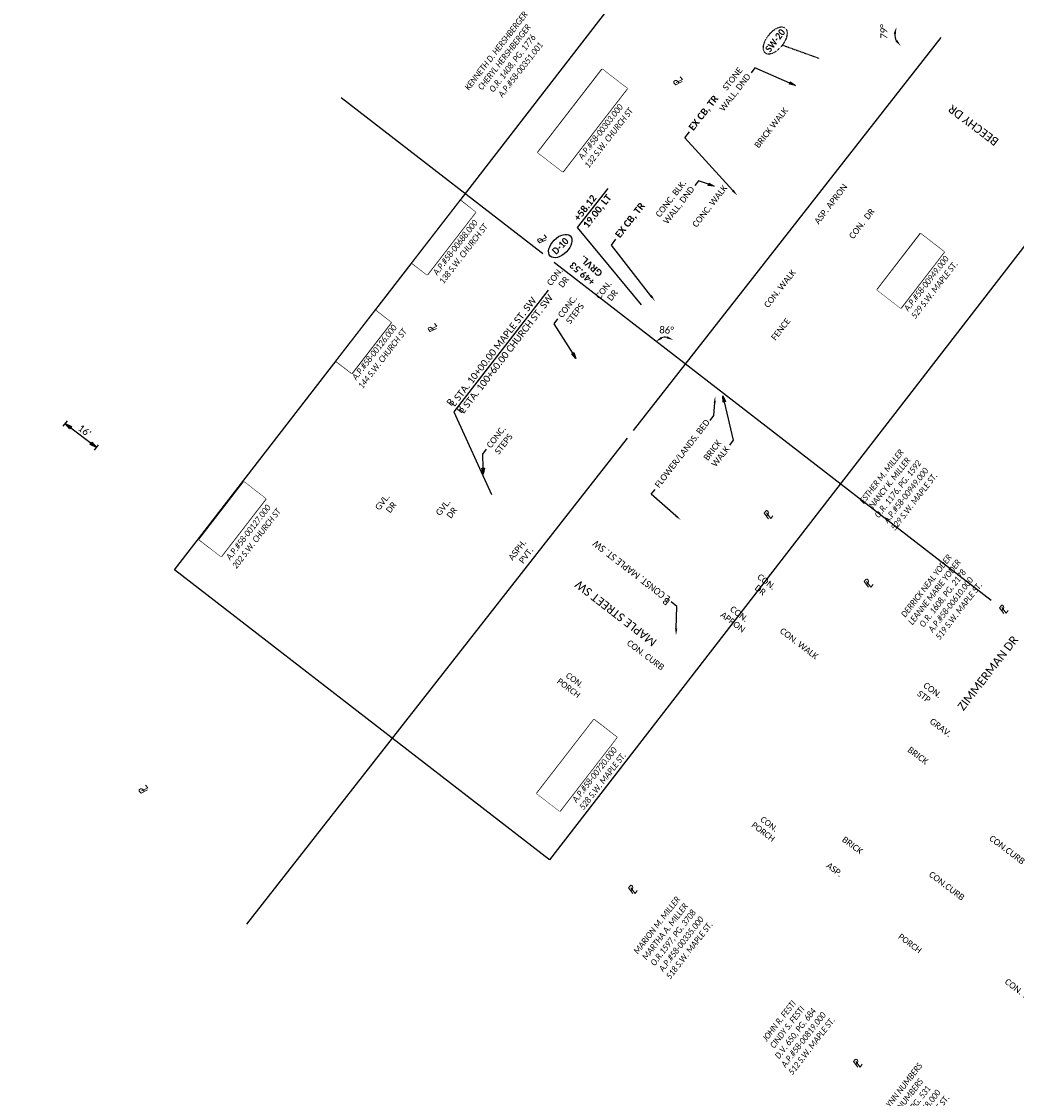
# Model space of a CAD drawing. Header units: feet. Extents: x 2205479 to 2208645, y 303589 to 307298.
# Tile 7 of 10: x 2205479 to 2205883, y 306390 to 306827. Entities that reach past the tile are written whole.
import ezdxf
from ezdxf import colors
from ezdxf.entities.mleader import LeaderData, LeaderLine
from ezdxf.math import Vec2, Vec3

# ---------------------------------------------------------------- set-up
doc = ezdxf.new("R2010")
doc.units = ezdxf.units.FT
doc.header["$MEASUREMENT"] = 0
doc.set_wipeout_variables(frame=1)
for name, pattern in [('2', [0.1, 0.06, -0.04]), ('sanex', [0]), ('setbackex', [1.4, 1.3, -0.1])]:
    doc.linetypes.add(name, pattern=pattern)
for name, color, linetype in [('0_Text+_Line_Mask', 9, 'Continuous'), ('BD_X_Text', 7, 'Continuous'), ('DV_X_Owner_Labels', 7, 'setbackex'), ('DV_X_Text', 7, 'Continuous'), ('PV_X_Text', 7, 'Continuous'), ('RD_X_Text', 7, 'Continuous'), ('RW_X_Text', 7, 'Continuous'), ('SH_TextM', 7, 'Continuous'), ('UT_X_Sanitary_Line', 3, 'sanex')]:
    doc.layers.add(name, color=color, linetype=linetype)
doc.layers.add('SC_Scratch7', color=12, linetype='Continuous', plot=False)
doc.layers.add('SH_VPort', color=5, linetype='Continuous', plot=False)
doc.styles.add('SHR', font='calibri.ttf', dxfattribs={"height": 0.75})
doc.styles.add('Simplex Normal (0.14)', font='calibri.ttf', dxfattribs={"height": 0.14})
doc.styles.add('Slanted Normal (0.125) Font 31', font='calibrii.ttf', dxfattribs={"width": 0.9, "height": 0.125})
doc.styles.add('Slanted-Normal', font='calibriz.ttf', dxfattribs={"height": 0.14})
doc.styles.add('Slanted-Sub Title', font='calibriz.ttf', dxfattribs={"height": 0.17})
doc.styles.add('Straight Normal (0.125) Font 30', font='calibri.ttf', dxfattribs={"height": 0.125})
doc.styles.add('Straight Normal (0.14) Font 30', font='calibri.ttf', dxfattribs={"height": 0.14})
doc.styles.add('Straight-Normal', font='calibrib.ttf', dxfattribs={"height": 0.14})
doc.styles.add('StraightNormal', font='calibri.ttf', dxfattribs={"height": 0.14})
doc.dimstyles.new('Dec Straight 0', dxfattribs={"dimtxt": 0.14, "dimasz": 0.14, "dimexe": 0.07, "dimexo": 0.07, "dimgap": 0.05, "dimtad": 1, "dimdec": 0, "dimzin": 0, "dimdsep": 46, "dimtxsty": 'Straight Normal (0.14) Font 30', "dimcen": 0.07, "dimclrd": 256, "dimclre": 256, "dimclrt": 256, "dimaunit": 1, "dimadec": 4, "dimazin": 0, "dimtfac": 1, "dimtdec": 0, "dimtofl": 0, "dimtmove": 0, "dimatfit": 3, "dimfxl": 1, "dimtolj": 1, "dimtzin": 0, "dimlwd": -1, "dimlwe": -1, "dimarcsym": 0})
doc.dimstyles.new('Dec Straight 1', dxfattribs={"dimtxt": 0.14, "dimasz": 0.14, "dimexe": 0.07, "dimexo": 0.07, "dimgap": 0.05, "dimtad": 1, "dimdec": 1, "dimzin": 0, "dimdsep": 46, "dimtxsty": 'StraightNormal', "dimblk": 'Dim1', "dimcen": 0.07, "dimclrd": 95, "dimclre": 95, "dimclrt": 256, "dimaunit": 1, "dimadec": 4, "dimazin": 0, "dimtfac": 1, "dimtdec": 1, "dimtofl": 0, "dimtmove": 0, "dimatfit": 3, "dimldrblk": 'Dim1', "dimfxl": 1, "dimtolj": 1, "dimtzin": 0, "dimlwd": 25, "dimlwe": 25, "dimarcsym": 0})

# ---------------------------------------------------------------- blocks, each defined once
blk = doc.blocks.new('PL')
at = {"layer": 'DV_X_Text', "char_height": 0.14, "attachment_point": 1, "style": 'Simplex Normal (0.14)'}
for s, insert, width in [('{\\Fsimplex|c0;\\Q15;P}', (-0.028, 0.106), 0.15221), ('{\\Fsimplex|c0;\\Q15;L}', (0.002, 0.072), 0.05119)]:
    blk.add_mtext(s, dxfattribs=dict(at, insert=insert, width=width))
blk = doc.blocks.new('Dim1')
h = blk.add_hatch(color=4)
h.dxf.hatch_style = 1
h.paths.add_polyline_path([(0, 0), (-1, -0.2), (-1, 0.2)])
at = {"color": 4}
blk.add_lwpolyline([(0, 0), (-1, -0.2), (-1, 0.2), (0, 0)], dxfattribs=at)
blk = doc.blocks.new('*D1002')
at = {"layer": 'Defpoints', "color": 0, "transparency": 16777216}
for p in [(2205495.31, 306661.34), (2205507.99, 306651.58), (2205509.71, 306653.82)]:
    blk.add_point(p, dxfattribs=at)
at = {"layer": 'SH_TextM', "color": 95, "lineweight": 25, "transparency": 16777216}
for p, q in [((2205496.16, 306662.45), (2205497.89, 306664.69)), ((2205499.25, 306661.87), (2205507.49, 306655.53)), ((2205508.84, 306652.69), (2205510.57, 306654.93))]:
    blk.add_line(p, q, dxfattribs=at)
at = {"layer": 'SH_TextM', "color": 95, "lineweight": 25, "transparency": 16777216, "xscale": 2.8, "yscale": 2.8, "zscale": 2.8}
for p, rotation in [((2205497.03, 306663.58), 142.418873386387), ((2205509.71, 306653.82), 322.418873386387)]:
    blk.add_blockref('Dim1', p, dxfattribs=dict(at, rotation=rotation))
at = {"layer": 'SH_TextM', "transparency": 16777216, "insert": (2205504.86, 306660.63), "char_height": 2.8, "attachment_point": 5, "rotation": 322.4189, "style": 'StraightNormal'}
blk.add_mtext("\\A1;16'", dxfattribs=at)
blk = doc.blocks.new('*D1012')
at = {"layer": 'Defpoints', "color": 0, "transparency": 16777216}
for p in [(2205984.98, 307009.34), (2205806.54, 306838.46), (2205839.94, 306821.73), (2205834.4, 306819.03), (2205649.22, 306575.04)]:
    blk.add_point(p, dxfattribs=at)
at = {"layer": 'SH_TextM', "transparency": 16777216}
blk.add_arc((2205839.94, 306821.73), 6.16, 179.678, 206.0128, dxfattribs=at)
for points in [[(2205833.33, 306821.88), (2205834.24, 306821.66), (2205834.43, 306824.49)], [(2205834.77, 306819.33), (2205834.04, 306818.74), (2205836.17, 306816.86)]]:
    blk.add_solid(points, dxfattribs=at)
blk = doc.blocks.new('*D1013')
at = {"layer": 'Defpoints', "color": 0, "transparency": 16777216}
for p in [(2205984.98, 307009.34), (2205712.58, 306717.97), (2205738.89, 306698.27), (2205740.68, 306693.34), (2205649.22, 306575.04)]:
    blk.add_point(p, dxfattribs=at)
at = {"layer": 'SH_TextM', "transparency": 16777216}
blk.add_arc((2205740.68, 306693.34), 5.24, 83.2901, 107.7674, dxfattribs=at)
for points in [[(2205739.34, 306697.94), (2205738.83, 306698.72), (2205736.74, 306696.79)], [(2205741.47, 306698.98), (2205741.12, 306698.11), (2205743.89, 306697.49)]]:
    blk.add_solid(points, dxfattribs=at)
at = {"layer": 'SH_TextM', "transparency": 16777216, "insert": (2205741.16, 306701.48), "char_height": 2.8, "attachment_point": 5, "rotation": 356.6471, "style": 'Straight Normal (0.14) Font 30'}
blk.add_mtext('\\A1;86%%D', dxfattribs=at)

msp = doc.modelspace()

# ---------------------------------------------------------------- linework, layer by layer
at = {"layer": '0_Text+_Line_Mask'}
for points in [[(2205688.88, 306773.56), (2205715.06, 306807.42), (2205725.17, 306799.6), (2205699, 306765.74)], [(2205637.86, 306728.59), (2205657.56, 306754.07), (2205663.63, 306749.38), (2205643.93, 306723.9)], [(2205826.61, 306717.78), (2205844.29, 306740.65), (2205853.87, 306733.25), (2205836.18, 306710.37)], [(2205607.07, 306688.77), (2205623.06, 306709.44), (2205629.32, 306704.6), (2205613.33, 306683.93)], [(2205551.4, 306616.39), (2205569.57, 306639.89), (2205578.47, 306633.01), (2205560.3, 306609.51)], [(2205688.44, 306513.31), (2205711.68, 306543.38), (2205721.01, 306536.16), (2205697.77, 306506.1)]]:
    msp.add_lwpolyline(points, close=True, dxfattribs=at)
at = {"layer": 'SC_Scratch7'}
msp.add_lwpolyline([(2205872.95, 306591.67), (2205608.98, 306795.75)], dxfattribs=at)
at = {"layer": 'SH_TextM', "linetype": '2'}
msp.add_lwpolyline([(2205788.17, 306817.23), (2205803.17, 306811.78)], dxfattribs=at)
at = {"layer": 'SH_TextM'}
for points in [[(2205730.9, 306711.76), (2205705.04, 306743.19), (2205717.41, 306758.97)], [(2205693.01, 306717.77), (2205654.8, 306668.34), (2205670.07, 306634.7)]]:
    msp.add_lwpolyline(points, dxfattribs=at)
at = {"layer": 'SH_TextM', "linetype": '2'}
msp.add_ellipse((2205785.25, 306819.06), major_axis=(-3.97, -5.12), ratio=0.531299, dxfattribs=at)
at = {"layer": 'SH_VPort', "elevation": -1171.86}
msp.add_lwpolyline([(2205541.34, 306604.16), (2205907.14, 307077.31), (2206059.47, 306959.54), (2205693.67, 306486.39)], close=True, dxfattribs=at)

# ---------------------------------------------------------------- block references
at = {"layer": 'DV_X_Text'}
for p, xscale, yscale, zscale, rotation in [((2205746.9, 306801.99), 20, 20, 20, 131.0272434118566), ((2205691.67, 306737.78), 20, 20, 20, 130.5532126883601), ((2205647.19, 306701.76), 20, 20, 20, 130.4912257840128), ((2205782.04, 306625.35), 20, 20, 20, 52.27134078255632), ((2205822.67, 306597.53), 20.00000000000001, 20.00000000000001, 20.00000000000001, 52.27134078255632), ((2205877.59, 306586.92), 20.00000000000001, 20.00000000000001, 20.00000000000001, 52.27134078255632), ((2205529.84, 306514.38), 19.99999999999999, 19.99999999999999, 19.99999999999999, 130.4912257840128), ((2205726.95, 306473.21), 20, 20, 20, 52.24522069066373), ((2205818.3, 306402.66, 386.25), 20, 20, 20, 52.19267567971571)]:
    msp.add_blockref('PL', p, dxfattribs=dict(at, xscale=xscale, yscale=yscale, zscale=zscale, rotation=rotation))

# ---------------------------------------------------------------- texts
at = {"layer": 'BD_X_Text', "char_height": 2.4, "attachment_point": 2, "rotation": 323, "style": 'SHR'}
for s, insert in [('CON.\\PPORCH', (2205704.55, 306560.32)), ('CON.\\PPORCH', (2205783.52, 306501.91)), ('PORCH', (2205840.67, 306453.44))]:
    msp.add_mtext_dynamic_manual_height_columns(s, width=20.0763, gutter_width=12, heights=[0], dxfattribs=dict(at, insert=insert))
at = {"layer": 'DV_X_Owner_Labels', "char_height": 2.5, "width": 97.223, "attachment_point": 2, "rotation": 52.1945, "style": 'Slanted Normal (0.125) Font 31'}
for s, insert in [('KENNETH D. HERSHBERGER\\PCHERYL HERSHBERGER\\PO.R. 1408, PG. 1776\\PA.P.#58-00351.001', (2205670.97, 306815.68)), ('KENNETH D. HERSHBERGER\\PCHERYL HERSHBERGER\\PD.V. 500, PG. 799\\PA.P.#58-00303.000\\P132 S.W. CHURCH ST', (2205703.46, 306790.49)), ('MARCIA K. TROYER\\PO.R. 1157, PG. 2467\\PA.P.#58-00688.000\\P138 S.W. CHURCH ST', (2205647.78, 306740.9)), ('ESTHER M. MILLER\\PNANCY K. MILLER\\PO.R. 1176, PG. 1592\\PA.P.#58-00949.000\\P529 S.W. MAPLE ST.', (2205835.71, 306728.83)), ('LEE R. YODER\\PD.V. 688, PG. 282\\PA.P.#58-00126.000\\P144 S.W. CHURCH ST', (2205614.93, 306698.34)), ('MYRON R. YODER\\PHEATHER M. YODER\\PD.V. 694, PG. 446\\PA.P.#58-00127.000\\P202 S.W. CHURCH ST', (2205560.46, 306627.83)), ('DERRICK NEAL YODER\\PLEANNE MARIE YODER\\PO.R. 1608, PG. 2178\\PA.P.#58-00610.000\\P519 S.W. MAPLE ST.', (2205845.62, 306598.46)), ('JAMIE L. JONES\\PO.R. 1569, PG. 1582\\PA.P.#58-00720.000\\P528 S.W. MAPLE ST.', (2205704.31, 306526.82)), ('MARION M. MILLER\\PMARTHA A. MILLER\\PO.R.1597, PG. 3708\\PA.P.#58-00335.000\\P518 S.W. MAPLE ST.', (2205736.21, 306460.65)), ('JOHN R. FESTI\\PCINDY S. FESTI\\PD.V. 650, PG. 684\\PA.P.#58-00819.000\\P512 S.W. MAPLE ST.', (2205785.84, 306421.81)), ('JEFFREY LYNN NUMBERS\\PLEAH J. NUMBERS\\PD.V. 699, PG. 531\\PA.P.#58-00958.000\\P502 S.W. MAPLE ST.', (2205832.36, 306390.31))]:
    msp.add_mtext(s, dxfattribs=dict(at, insert=insert))
at = {"layer": 'DV_X_Owner_Labels', "insert": (2205827.43, 306642.83), "char_height": 2.5, "attachment_point": 2, "rotation": 52.1945, "style": 'Slanted Normal (0.125) Font 31'}
msp.add_mtext_dynamic_manual_height_columns('ESTHER M. MILLER\\PNANCY K. MILLER\\PO.R. 1176, PG. 1592\\PA.P.#58-00949.000\\P529 S.W. MAPLE ST.', width=97.223, gutter_width=12, heights=[0], dxfattribs=at)
at = {"layer": 'PV_X_Text', "style": 'Straight Normal (0.125) Font 30'}
for s, rotation, p in [('BRICK WALK', 51.9524, (2205778.51, 306775.15)), ('CONC. WALK', 51.9524, (2205753.33, 306742.98)), ('CON. WALK', 51.9524, (2205782.42, 306710.3)), ('CON. WALK', 322.5462, (2205786.88, 306578.85)), ('CON.CURB', 322.9306, (2205871.87, 306494.61)), ('CON.CURB', 322.9306, (2205847.37, 306479.96)), ('CON. WALK', 322.5462, (2205878.16, 306436.45))]:
    msp.add_text(s, height=2.5, rotation=rotation, dxfattribs=at).set_placement(p)
at = {"layer": 'PV_X_Text', "char_height": 2.5, "style": 'Straight Normal (0.125) Font 30'}
for s, insert, width, attachment_point, rotation in [('ASP. APRON', (2205807.8, 306752.73), 22.2003, 5, 52.239), ('CON.  DR', (2205820.39, 306744.72), 21.246, 5, 52.239), ('CON.  DR', (2205697.71, 306722.32, -1062), 12.9694, 5, 52.239), ('CON.  DR', (2205717.49, 306716.92, -1062), 12.9694, 5, 52.239), ('FENCE', (2205783.37, 306698.6, -1062), 11.976, 1, 52.239), ('GVL.  DR', (2205627.43, 306630.46, -1062), 6.2241, 5, 52.292), ('GVL.  DR', (2205652.05, 306628.27, -1062), 6.7864, 5, 52.292), ('ASPH.  PVT.', (2205682.47, 306611.3, -1062), 14.956, 5, 52.239), ('CON.', (2205779.21, 306602.76, -1062), 10.7601, 1, 323), ('DR', (2205778.17, 306598.32, -1062), 6.9995, 1, 323), ('CON.', (2205768.13, 306589.7, -1062), 10.7601, 1, 323), ('APRON', (2205764.24, 306587.39, -1062), 14.1346, 1, 323), ('CON. CURB', (2205726.25, 306575.92, -1062), 20.6071, 1, 323), ('STP', (2205844.1, 306555.4, -3161.27), 8.2669, 1, 323), ('CON.', (2205846.62, 306558.74, -3161.27), 10.7601, 1, 323), ('GRAV.', (2205849.19, 306544.11, -1062), 12.6523, 1, 323), ('BRICK', (2205840.23, 306532.55, -2108), 11.9298, 1, 323), ('BRICK', (2205813.64, 306496.15, -2108), 11.9298, 1, 323), ('ASP.', (2205807.27, 306485.57, -2108), 9.6275, 1, 323)]:
    msp.add_mtext(s, dxfattribs=dict(at, insert=insert, width=width, attachment_point=attachment_point, rotation=rotation))
at = {"layer": 'RD_X_Text', "insert": (2205736.13, 306638.76, -3144.19), "char_height": 2.5, "width": 36.5913, "attachment_point": 1, "rotation": 52.239, "style": 'Straight Normal (0.125) Font 30'}
msp.add_mtext('FLOWER/LANDS. BED', dxfattribs=at)
at = {"layer": 'RW_X_Text', "style": 'Slanted-Sub Title'}
for s, rotation, p in [('BEECHY DR', 143.0275, (2205876.33, 306778.76)), ('MAPLE STREET SW', 142.22, (2205737.5, 306575.44)), ('ZIMMERMAN DR', 52.22, (2205861.67, 306546.7))]:
    msp.add_text(s, height=3.4, rotation=rotation, dxfattribs=at).set_placement(p)
at = {"layer": 'SH_TextM', "char_height": 2.8}
for s, insert, width, attachment_point, rotation, style in [('{\\W0.9;SW-20}', (2205785.25, 306819.06), 13.0687, 5, 52.431, 'Straight-Normal'), ('{\\fCalibri|b0|i1|c0|p34;79%%D}', (2205827.94, 306819.64), 10.5628, 1, 90, 'Straight Normal (0.14) Font 30'), ('+58.12\\P19.00, LT', (2205703.26, 306747.25), 30.9248, 1, 52, 'Straight-Normal'), ('\\pxsm1;L STA. 10+00.00 MAPLE ST. SW\\PL STA. 100+60.00 CHURCH ST. SW', (2205652.88, 306671.95), 70.8753, 1, 52.2924, 'Slanted-Normal'), ('B', (2205651.56, 306672.15), 2.8, 1, 52.2924, 'Slanted-Normal'), ('B', (2205655.57, 306669.21), 2.8, 1, 52.2924, 'Slanted-Normal')]:
    msp.add_mtext(s, dxfattribs=dict(at, insert=insert, width=width, attachment_point=attachment_point, rotation=rotation, style=style))

# ---------------------------------------------------------------- dimensions: what is measured, and where the dimension line sits
at = {"layer": 'SH_TextM'}
dim = msp.add_aligned_dim(p1=(2205495.31, 306661.34), p2=(2205507.99, 306651.58), distance=2.82, text="16'", dimstyle='Dec Straight 1', override={"dimpost": "'"}, dxfattribs=at)
dim.commit()
dim.dimension.update_dxf_attribs({"geometry": '*D1002', "text_midpoint": (2205504.86, 306660.63)})

# ---------------------------------------------------------------- leaders
at = {"layer": 'RD_X_Text'}
ml = msp.add_multileader_mtext('Standard', dxfattribs=at)
ml.set_content('CONC.\\PSTEPS', color=256, style='Straight Normal (0.125) Font 30')
ml.set_leader_properties(color=95)
ml.set_arrow_properties(name='Dim1')
ml.build(insert=Vec2(0, 0))
ml.multileader.update_dxf_attribs({"text_right_attachment_type": 3, "dogleg_length": 0.125, "arrow_head_size": 2.5, "scale": 20})
ctx = ml.context
ctx.base_point, ctx.scale, ctx.char_height, ctx.arrow_head_size, ctx.landing_gap_size, ctx.plane_origin, ctx.plane_x_axis, ctx.plane_y_axis = Vec3(2205697.06, 306706.08), 20, 2.5, 2.5, 1.2, Vec3(2205698.02, 306679.83), Vec3(0.611638, 0.791138), Vec3(-0.791138, 0.611638)
ctx.right_attachment = 3
notes = []
notes.append((ctx, [(0, (1, 1, 0), (2205695.53, 306704.1), (0.611638, 0.791138), 2.5, [(0, [(2205704.37, 306690.01)], 0, [])])]))
ctx.mtext.insert, ctx.mtext.text_direction, ctx.mtext.rotation, ctx.mtext.width, ctx.mtext.flow_direction = Vec3(2205696.79, 306707.8), Vec3(0.611638, 0.791138), 0.912668, 23.7855, 5
ml = msp.add_multileader_mtext('Standard', dxfattribs=at)
ml.set_content('CONC.\\PSTEPS', color=256, style='Straight Normal (0.125) Font 30')
ml.set_leader_properties(color=95)
ml.set_arrow_properties(name='Dim1')
ml.build(insert=Vec2(0, 0))
ml.multileader.update_dxf_attribs({"text_right_attachment_type": 3, "dogleg_length": 0.125, "arrow_head_size": 2.5, "scale": 20})
ctx = ml.context
ctx.base_point, ctx.scale, ctx.char_height, ctx.arrow_head_size, ctx.landing_gap_size, ctx.plane_origin, ctx.plane_x_axis, ctx.plane_y_axis = Vec3(2205668.1, 306653.14), 20, 2.5, 2.5, 1.2, Vec3(2205660.36, 306632.81), Vec3(0.611638, 0.791138), Vec3(-0.791138, 0.611638)
ctx.right_attachment = 3
notes.append((ctx, [(0, (1, 1, 0), (2205666.57, 306651.16), (0.611638, 0.791138), 2.5, [(0, [(2205666.7, 306642.99)], 0, [])])]))
ctx.mtext.insert, ctx.mtext.text_direction, ctx.mtext.rotation, ctx.mtext.width, ctx.mtext.flow_direction = Vec3(2205667.83, 306654.86), Vec3(0.611638, 0.791138), 0.912668, 23.7855, 5
ml = msp.add_multileader_mtext('Standard', dxfattribs=at)
ml.set_content('STONE\\PWALL, DND', color=256, style='Straight Normal (0.125) Font 30')
ml.set_leader_properties(color=95)
ml.set_arrow_properties(name='Dim1')
ml.build(insert=Vec2(0, 0))
ml.multileader.update_dxf_attribs({"text_right_attachment_type": 3, "dogleg_length": 0.125, "arrow_head_size": 2.5, "scale": 20})
ctx = ml.context
ctx.base_point, ctx.scale, ctx.char_height, ctx.arrow_head_size, ctx.landing_gap_size, ctx.plane_origin, ctx.plane_x_axis, ctx.plane_y_axis = Vec3(2205759.61, 306792.32), 20, 2.5, 2.5, 1.2, Vec3(2205756.47, 306804.46), Vec3(0.611638, 0.791138), Vec3(-0.791138, 0.611638)
ctx.right_attachment, ctx.text_align_type = 3, 2
notes.append((ctx, [(1, (1, 1, 0), (2205776.97, 306807.92), (-0.611638, -0.791138), 2.5, [(0, [(2205793.47, 306800.8)], 0, [])])]))
ctx.mtext.insert, ctx.mtext.text_direction, ctx.mtext.rotation, ctx.mtext.width, ctx.mtext.alignment, ctx.mtext.flow_direction = Vec3(2205770.18, 306808.49), Vec3(0.611638, 0.791138), 0.912668, 23.7799, 3, 5
ml = msp.add_multileader_mtext('Standard', dxfattribs=at)
ml.set_content('CONC. BLK.\\PWALL, DND', color=256, style='Straight Normal (0.125) Font 30')
ml.set_leader_properties(color=95)
ml.set_arrow_properties(name='Dim1')
ml.build(insert=Vec2(0, 0))
ml.multileader.update_dxf_attribs({"text_right_attachment_type": 3, "dogleg_length": 0.125, "arrow_head_size": 2.5, "scale": 20})
ctx = ml.context
ctx.base_point, ctx.scale, ctx.char_height, ctx.arrow_head_size, ctx.landing_gap_size, ctx.plane_origin, ctx.plane_x_axis, ctx.plane_y_axis = Vec3(2205736.79, 306746.55), 20, 2.5, 2.5, 1.2, Vec3(2205711.45, 306725.37), Vec3(0.611638, 0.791138), Vec3(-0.791138, 0.611638)
ctx.right_attachment, ctx.text_align_type = 3, 2
notes.append((ctx, [(1, (1, 1, 0), (2205754.15, 306762.15), (-0.611638, -0.791138), 2.5, [(0, [(2205760.52, 306759.88)], 0, [])])]))
ctx.mtext.insert, ctx.mtext.text_direction, ctx.mtext.rotation, ctx.mtext.width, ctx.mtext.alignment, ctx.mtext.flow_direction = Vec3(2205747.36, 306762.73), Vec3(0.611638, 0.791138), 0.912668, 19.2633, 3, 5
ml = msp.add_multileader_mtext('Standard', dxfattribs=at)
ml.set_content('BRICK\\PWALK', color=256, style='Straight Normal (0.125) Font 30')
ml.set_leader_properties(color=95)
ml.set_arrow_properties(name='Dim1')
ml.build(insert=Vec2(0, 0))
ml.multileader.update_dxf_attribs({"text_right_attachment_type": 3, "dogleg_length": 0.125, "arrow_head_size": 2.5, "scale": 20})
ctx = ml.context
ctx.base_point, ctx.scale, ctx.char_height, ctx.arrow_head_size, ctx.landing_gap_size, ctx.plane_origin, ctx.plane_x_axis, ctx.plane_y_axis = Vec3(2205756.19, 306648.14), 20, 2.5, 2.5, 1.2, Vec3(2205742.57, 306664.66), Vec3(0.611638, 0.791138), Vec3(-0.791138, 0.611638)
ctx.right_attachment, ctx.text_align_type = 3, 2
notes.append((ctx, [(1, (1, 1, 0), (2205768.17, 306656.79), (-0.611638, -0.791138), 2.5, [(0, [(2205763.97, 306674.77)], 0, [])])]))
ctx.mtext.insert, ctx.mtext.text_direction, ctx.mtext.rotation, ctx.mtext.width, ctx.mtext.alignment, ctx.mtext.flow_direction = Vec3(2205761.6, 306657.19), Vec3(0.611638, 0.791138), 0.912668, 10.5177, 3, 5
ml = msp.add_multileader_mtext('Standard', dxfattribs=at)
ml.set_content('', color=256, style='Straight Normal (0.125) Font 30')
ml.set_leader_properties(color=95)
ml.build(insert=Vec2(0, 0))
ml.multileader.update_dxf_attribs({"text_right_attachment_type": 3, "dogleg_length": 0.125, "arrow_head_size": 2.5, "scale": 20})
ctx = ml.context
ctx.base_point, ctx.scale, ctx.char_height, ctx.arrow_head_size, ctx.landing_gap_size, ctx.plane_origin, ctx.plane_x_axis, ctx.plane_y_axis = Vec3(2205757.25, 306662.92), 20, 2.5, 2.5, 1.2, Vec3(2205760.86, 306674.52), Vec3(0.611638, 0.791138), Vec3(-0.791138, 0.611638)
ctx.right_attachment, ctx.text_align_type = 3, 2
notes.append((ctx, [(0, (1, 1, 0), (2205760.25, 306666.8), (-0.611638, -0.791138), 2.5, [(0, [(2205760.86, 306674.52)], 0, [])])]))
ctx.mtext.insert, ctx.mtext.text_direction, ctx.mtext.rotation, ctx.mtext.alignment, ctx.mtext.flow_direction = Vec3(2205756.99, 306664.64), Vec3(0.611638, 0.791138), 0.912668, 3, 5
ml = msp.add_multileader_mtext('Standard', dxfattribs=at)
ml.set_content('', color=256, style='Straight Normal (0.125) Font 30')
ml.set_leader_properties(color=95)
ml.build(insert=Vec2(0, 0))
ml.multileader.update_dxf_attribs({"text_right_attachment_type": 3, "dogleg_length": 0.125, "arrow_head_size": 2.5, "scale": 20})
ctx = ml.context
ctx.base_point, ctx.scale, ctx.char_height, ctx.arrow_head_size, ctx.landing_gap_size, ctx.plane_origin, ctx.plane_x_axis, ctx.plane_y_axis = Vec3(2205736.47, 306636.81), 20, 2.5, 2.5, 1.2, Vec3(2205740.63, 306632.95), Vec3(0.613624, 0.789598), Vec3(-0.789598, 0.613624)
ctx.right_attachment = 3
notes.append((ctx, [(0, (1, 1, 0), (2205734.94, 306634.84), (0.613624, 0.789598), 2.5, [(0, [(2205746.84, 306624.42)], 0, [])])]))
ctx.mtext.insert, ctx.mtext.text_direction, ctx.mtext.rotation, ctx.mtext.width, ctx.mtext.flow_direction = Vec3(2205736.22, 306638.52), Vec3(0.613624, 0.789598), 0.910154, 52.292, 5
at = {"layer": 'SH_TextM'}
ml = msp.add_multileader_mtext('Standard', dxfattribs=at)
ml.set_content('EX CB, TR', color=256, style='Straight-Normal')
ml.set_leader_properties(color=256, linetype='Continuous', lineweight=-1)
ml.build(insert=Vec2(0, 0))
ml.multileader.update_dxf_attribs({"text_right_attachment_type": 3, "dogleg_length": 0.15, "arrow_head_size": 2.8, "scale": 20})
ctx = ml.context
ctx.base_point, ctx.scale, ctx.char_height, ctx.arrow_head_size, ctx.landing_gap_size, ctx.plane_origin, ctx.plane_x_axis, ctx.plane_y_axis = Vec3(2205750.44, 306781.95, 1071.85), 20, 2.8, 2.8, 1.2, Vec3(2205685.37, 306784.61, 1071.85), Vec3(0.615661, 0.788011), Vec3(-0.788011, 0.615661)
ctx.right_attachment = 3
notes.append((ctx, [(0, (1, 1, 0), (2205748.6, 306779.59, 1071.85), (0.615661, 0.788011), 3, [(0, [(2205769.88, 306756.12, 1071.85)], 0, [])])]))
ctx.mtext.insert, ctx.mtext.text_direction, ctx.mtext.rotation, ctx.mtext.flow_direction = Vec3(2205749.83, 306783.95, 1071.85), Vec3(0.615661, 0.788011), 0.907571, 5
ml = msp.add_multileader_mtext('Standard', dxfattribs=at)
ml.set_content('EX CB, TR', color=256, style='Straight-Normal')
ml.set_leader_properties(color=256, linetype='Continuous', lineweight=-1)
ml.build(insert=Vec2(0, 0))
ml.multileader.update_dxf_attribs({"text_right_attachment_type": 3, "dogleg_length": 0.15, "arrow_head_size": 2.8, "scale": 20})
ctx = ml.context
ctx.base_point, ctx.scale, ctx.char_height, ctx.arrow_head_size, ctx.landing_gap_size, ctx.plane_origin, ctx.plane_x_axis, ctx.plane_y_axis = Vec3(2205720.6, 306738.38, 1071.85), 20, 2.8, 2.8, 1.2, Vec3(2205651.94, 306741.74, 1071.85), Vec3(0.615661, 0.788011), Vec3(-0.788011, 0.615661)
ctx.right_attachment = 3
notes.append((ctx, [(0, (1, 1, 0), (2205718.75, 306736.02, 1071.85), (0.615661, 0.788011), 3, [(0, [(2205736.45, 306713.26, 1071.85)], 0, [])])]))
ctx.mtext.insert, ctx.mtext.text_direction, ctx.mtext.rotation, ctx.mtext.flow_direction = Vec3(2205719.99, 306740.38, 1071.85), Vec3(0.615661, 0.788011), 0.907571, 5
for ctx, leaders in notes:
    for number, flags, end, landing, length, lines in leaders:
        leader = LeaderData()
        leader.index, (leader.has_last_leader_line, leader.has_dogleg_vector, leader.attachment_direction) = number, flags
        leader.last_leader_point, leader.dogleg_vector, leader.dogleg_length = Vec3(end), Vec3(landing), length
        for number, points, colour, breaks in lines:
            line = LeaderLine()
            line.index, line.vertices, line.color, line.breaks = number, Vec3.list(points), colors.encode_raw_color(colour), breaks
            leader.lines.append(line)
        ctx.leaders.append(leader)

# ---------------------------------------------------------------- next in the draw order: texts
at = {"layer": 'SH_TextM', "insert": (2205698, 306735.62), "char_height": 2.8, "width": 13.0687, "attachment_point": 5, "rotation": 45.286, "style": 'Straight-Normal', "bg_fill": 3, "box_fill_scale": 1.5, "bg_fill_color": 256, "bg_fill_transparency": 0}
msp.add_mtext('{\\W0.9;D-10}', dxfattribs=at)

# ---------------------------------------------------------------- next in the draw order: wipeouts: each hides what was drawn before it
for points in [[(2205688.88, 306773.56), (2205715.06, 306807.42), (2205725.17, 306799.6), (2205699, 306765.74)], [(2205637.86, 306728.59), (2205657.56, 306754.07), (2205663.63, 306749.38), (2205643.93, 306723.9)], [(2205826.61, 306717.78), (2205844.29, 306740.65), (2205853.87, 306733.25), (2205836.18, 306710.37)], [(2205607.07, 306688.77), (2205623.06, 306709.44), (2205629.32, 306704.6), (2205613.33, 306683.93)], [(2205551.4, 306616.39), (2205569.57, 306639.89), (2205578.47, 306633.01), (2205560.3, 306609.51)], [(2205688.44, 306513.31), (2205711.68, 306543.38), (2205721.01, 306536.16), (2205697.77, 306506.1)]]:
    msp.add_wipeout(points).dxf.layer = '0_Text+_Line_Mask'

# ---------------------------------------------------------------- next in the draw order: linework, layer by layer
at = {"layer": 'SH_TextM'}
msp.add_ellipse((2205698, 306735.62), major_axis=(-4.07, -4.09), ratio=0.596932, dxfattribs=at)
at = {"layer": 'UT_X_Sanitary_Line', "elevation": 1030.76}
for points in [[(2205727.73, 306660.75), (2205852.62, 306820.3)], [(2205570.73, 306460.22), (2205725.29, 306657.62)]]:
    msp.add_lwpolyline(points, dxfattribs=at)

# ---------------------------------------------------------------- next in the draw order: texts
at = {"layer": 'SH_TextM', "insert": (2205710.54, 306719.38), "char_height": 2.8, "width": 30.9248, "attachment_point": 1, "rotation": 138.9295, "style": 'Straight-Normal'}
msp.add_mtext('+49.53\\PGRVL.', dxfattribs=at)

# ---------------------------------------------------------------- next in the draw order: leaders
at = {"layer": 'SH_TextM'}
ml = msp.add_multileader_mtext('Standard', dxfattribs=at)
ml.set_content('{\\W0.9;L CONST. MAPLE ST. SW}', color=256, style='Slanted-Normal')
ml.set_leader_properties(color=256, linetype='Continuous', lineweight=-1)
ml.build(insert=Vec2(0, 0))
ml.multileader.update_dxf_attribs({"text_right_attachment_type": 3, "dogleg_length": 0.15, "arrow_head_size": 2.8, "scale": 20})
ctx = ml.context
ctx.base_point, ctx.scale, ctx.char_height, ctx.arrow_head_size, ctx.landing_gap_size, ctx.plane_origin, ctx.plane_x_axis, ctx.plane_y_axis = Vec3(2205742.98, 306591.13), 20, 2.8, 2.8, 1.2, Vec3(2205750.71, 306593.23), Vec3(-0.790369, 0.612631), Vec3(-0.612631, -0.790369)
ctx.right_attachment = 3
notes = []
notes.append((ctx, [(0, (1, 1, 0), (2205745.35, 306589.29), (-0.790369, 0.612631), 3, [(0, [(2205744.96, 306577.53)], 0, [])])]))
ctx.mtext.insert, ctx.mtext.text_direction, ctx.mtext.rotation, ctx.mtext.flow_direction = Vec3(2205741.16, 306590.73), Vec3(-0.790369, 0.612631), 2.482207, 5
ctx.mtext.has_bg_fill, ctx.mtext.bg_color, ctx.mtext.bg_scale_factor, ctx.mtext.bg_transparency, ctx.mtext.use_window_bg_color = 1, -1027028792, 1.5, 0, 1
for ctx, leaders in notes:
    for number, flags, end, landing, length, lines in leaders:
        leader = LeaderData()
        leader.index, (leader.has_last_leader_line, leader.has_dogleg_vector, leader.attachment_direction) = number, flags
        leader.last_leader_point, leader.dogleg_vector, leader.dogleg_length = Vec3(end), Vec3(landing), length
        for number, points, colour, breaks in lines:
            line = LeaderLine()
            line.index, line.vertices, line.color, line.breaks = number, Vec3.list(points), colors.encode_raw_color(colour), breaks
            leader.lines.append(line)
        ctx.leaders.append(leader)

# ---------------------------------------------------------------- next in the draw order: texts
at = {"layer": 'SH_TextM', "insert": (2205741.02, 306589.49), "char_height": 2.8, "width": 2.8, "attachment_point": 1, "rotation": 142.22, "style": 'Slanted-Normal'}
msp.add_mtext('B', dxfattribs=at)

# ---------------------------------------------------------------- next in the draw order: dimensions: what is measured, and where the dimension line sits
at = {"layer": 'SH_TextM'}
for base, line2, text, picture, middle in [((2205834.4, 306819.03), ((2205839.94, 306821.73), (2205806.54, 306838.46)), ' ', '*D1012', (2205837.69, 306822.86)), ((2205738.89, 306698.27), ((2205740.68, 306693.34), (2205712.58, 306717.97)), '86%%D', '*D1013', (2205741.16, 306701.48))]:
    dim = msp.add_angular_dim_2l(base=base, line1=((2205649.22, 306575.04), (2205984.98, 307009.34)), line2=line2, text=text, dimstyle='Dec Straight 0', override={"dimscale": 0, "dimpost": "'", "dimtmove": 2}, dxfattribs=at)
    dim.commit()
    dim.dimension.update_dxf_attribs({"geometry": picture, "text_midpoint": middle, "dimtype": 162})

doc.saveas('drawing.dxf')
